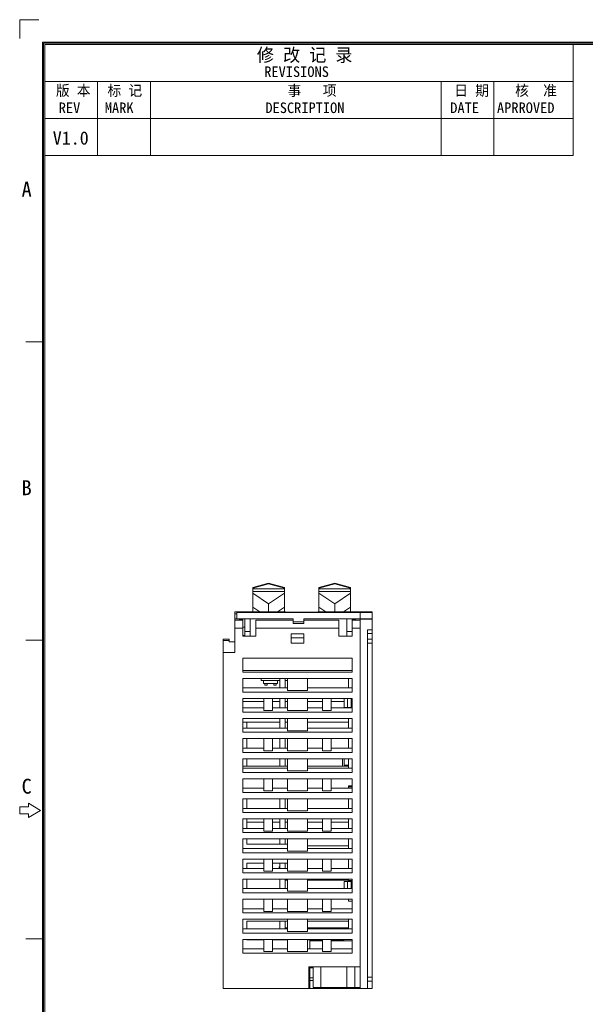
# Model space of a CAD drawing. Header units: inches. Extents: x 1106 to 1533, y 168 to 467.
# Tile 2 of 23: x 1106 to 1213, y 281 to 467. Entities that reach past the tile are written whole.
import ezdxf
from ezdxf.enums import TextEntityAlignment as Align

# ---------------------------------------------------------------- set-up
doc = ezdxf.new("R2010")
doc.units = ezdxf.units.IN
doc.header["$LTSCALE"] = 23.1
doc.header["$MEASUREMENT"] = 0
doc.layers.get('0').update_dxf_attribs({"lineweight": 18})
for name, color, linetype, lineweight in [('1_4_1_3', 7, 'Continuous', 18), ('1_6', 7, 'Continuous', 18), ('细实线层', 7, 'Continuous', 18)]:
    doc.layers.add(name, color=color, linetype=linetype, lineweight=lineweight)
doc.styles.add('鸿蒙CAD', font='txt')

# ---------------------------------------------------------------- blocks, each defined once
blk = doc.blocks.new('A3板框塑料')
at = {"layer": '细实线层'}
for p, q in [((1620.67, 621.94), (1620.67, 618.41)), ((1620.67, 621.94), (1624.21, 621.94)), ((1624.91, 326.84), (1624.91, 617.7)), ((1624.91, 617.7), (2043.47, 617.7)), ((1625.14, 327.06), (1625.14, 617.47)), ((1625.14, 617.47), (2043.24, 617.47)), ((1625.37, 327.29), (1625.37, 617.25)), ((1625.37, 617.25), (2043.01, 617.25)), ((1725.37, 596.25), (1725.37, 617.25)), ((1625.37, 610.25), (1725.37, 610.25)), ((1635.37, 596.25), (1635.37, 610.25)), ((1645.37, 596.25), (1645.37, 610.25)), ((1700.37, 596.25), (1700.37, 610.25)), ((1710.37, 596.25), (1710.37, 610.25)), ((1625.37, 603.25), (1725.37, 603.25)), ((1625.37, 596.25), (1725.37, 596.25)), ((1625.14, 560.97), (1621.75, 560.97)), ((1625.14, 504.47), (1621.75, 504.47)), ((1622.31, 473.63), (1622.31, 472.95)), ((1624.57, 472.27), (1622.31, 473.63)), ((1620.62, 472.95), (1620.62, 471.59)), ((1622.31, 472.95), (1620.62, 472.95)), ((1620.62, 471.59), (1622.31, 471.59)), ((1622.31, 470.91), (1624.57, 472.27)), ((1622.31, 471.59), (1622.31, 470.91)), ((1625.14, 447.97), (1621.75, 447.97))]:
    blk.add_line(p, q, dxfattribs=at)
at = {"layer": '细实线层', "style": '鸿蒙CAD'}
for s, height, p in [('REVISIONS', 2, (1666.89, 611.1)), ('REV', 2, (1628, 604.27)), ('MARK', 2, (1636.72, 604.27)), ('DESCRIPTION', 2, (1667.11, 604.27)), ('DATE', 2, (1702.1, 604.27)), ('APRROVED', 2, (1710.94, 604.28)), ('A', 2.82, (1620.97, 588.43)), ('B', 2.82, (1620.97, 531.93)), ('C', 2.82, (1620.97, 475.43))]:
    blk.add_text(s, height=height, dxfattribs=at).set_placement(p)
at = {"layer": '细实线层', "attachment_point": 7, "style": '鸿蒙CAD'}
for s, insert, char_height, width in [('修 改 记 录', (1665.5, 613.73), 2.5, 21.9821), ('版 本', (1627.47, 607.31), 2, 9.8795), ('标 记', (1637.23, 607.31), 2, 9.692), ('事   项', (1671.3, 607.31), 2, 14.2946), ('日 期', (1702.86, 607.31), 2, 8.6607), ('核  准', (1714.37, 607.32), 2, 11.9152)]:
    blk.add_mtext(s, dxfattribs=dict(at, insert=insert, char_height=char_height, width=width))
at = {"layer": '细实线层', "style": '鸿蒙CAD'}
for tag, p in [('V1.0', (1626.88, 598.3)), ('XXXN', (1933.47, 331.14)), ('XXXX', (1949.37, 331.32)), ('XXXX', (1966.38, 331.4)), ('XXXN', (1916.34, 330.82))]:
    blk.add_attdef(tag, p, '', height=2.5, dxfattribs=at)
for tag, height, p in [('XXXE', 2.5, (1935.45, 353.21)), ('XXXC', 2.5, (1968.48, 353.21)), ('XXXA', 2.5, (2019.23, 353.21)), ('XXXG', 2.5, (1892.96, 346.21)), ('XXXD', 2.5, (1968.48, 346.21)), ('XXXB', 2.5, (2019.23, 346.21)), ('XXXK', 2, (1909.22, 345.18)), ('mm', 2.5, (1935.45, 346.21)), ('XXXM', 2.5, (1896.34, 329.33))]:
    blk.add_attdef(tag, text='', height=height, dxfattribs=at).set_placement(p, align=Align.CENTER)
blk.add_attdef('XXXJ', text='', height=2.5, dxfattribs=at).set_placement((1898.52, 340.23), align=Align.MIDDLE_RIGHT)

msp = doc.modelspace()

# ---------------------------------------------------------------- linework, layer by layer
at = {"color": 7, "linetype": 'Continuous', "lineweight": 0}
for p, q in [((1146.33, 347.55), (1146.33, 355.25)), ((1155.93, 355.25), (1146.33, 355.25)), ((1146.73, 354.85), (1146.33, 354.85)), ((1146.73, 353.95), (1146.73, 355.17)), ((1146.73, 355.17), (1166.51, 355.17)), ((1146.73, 355.15), (1172.33, 355.15)), ((1155.93, 355.17), (1155.93, 355.25)), ((1158.02, 355.17), (1158.02, 355.15)), ((1158.04, 355.17), (1158.04, 355.15)), ((1158.08, 355.17), (1158.08, 355.15)), ((1158.19, 355.17), (1158.19, 355.15)), ((1158.51, 355.17), (1158.51, 355.15)), ((1158.76, 355.17), (1158.76, 355.15)), ((1158.8, 355.17), (1158.8, 355.15)), ((1158.89, 355.17), (1158.89, 355.15)), ((1158.92, 355.17), (1158.92, 355.15)), ((1159.15, 355.17), (1159.15, 355.15)), ((1159.37, 355.17), (1159.37, 355.15)), ((1159.65, 355.17), (1159.65, 355.15)), ((1159.97, 355.17), (1159.97, 355.15)), ((1160.2, 355.17), (1160.2, 355.15)), ((1160.27, 355.17), (1160.27, 355.15)), ((1160.48, 355.17), (1160.48, 355.15)), ((1160.54, 355.17), (1160.54, 355.15)), ((1160.67, 355.17), (1160.67, 355.15)), ((1160.91, 355.17), (1160.91, 355.15)), ((1160.93, 355.17), (1160.93, 355.15)), ((1161.16, 355.17), (1161.16, 355.15)), ((1161.18, 355.17), (1161.18, 355.15)), ((1161.22, 355.17), (1161.22, 355.15)), ((1161.33, 355.17), (1161.33, 355.15)), ((1161.64, 355.17), (1161.64, 355.15)), ((1161.9, 355.17), (1161.9, 355.15)), ((1161.94, 355.17), (1161.94, 355.15)), ((1172.33, 355.25), (1162.03, 355.25)), ((1162.03, 355.25), (1162.03, 355.17)), ((1162.03, 355.17), (1162.03, 355.15)), ((1162.05, 355.17), (1162.05, 355.15)), ((1162.32, 355.17), (1162.32, 355.15)), ((1162.4, 355.17), (1162.4, 355.15)), ((1162.55, 355.17), (1162.55, 355.15)), ((1162.84, 355.17), (1162.84, 355.15)), ((1163.07, 355.17), (1163.07, 355.15)), ((1163.11, 355.17), (1163.11, 355.15)), ((1163.45, 355.17), (1163.45, 355.15)), ((1163.67, 355.17), (1163.67, 355.15)), ((1163.95, 355.17), (1163.95, 355.15)), ((1164.27, 355.17), (1164.27, 355.15)), ((1164.5, 355.17), (1164.5, 355.15)), ((1164.57, 355.17), (1164.57, 355.15)), ((1164.88, 355.17), (1164.88, 355.15)), ((1165.15, 355.17), (1165.15, 355.15)), ((1165.17, 355.17), (1165.17, 355.15)), ((1165.32, 355.17), (1165.32, 355.15)), ((1165.54, 355.17), (1165.54, 355.15)), ((1165.59, 355.17), (1165.59, 355.15)), ((1165.63, 355.17), (1165.63, 355.15)), ((1165.68, 355.17), (1165.68, 355.15)), ((1165.76, 355.17), (1165.76, 355.15)), ((1166.01, 355.17), (1166.01, 355.15)), ((1166.06, 355.17), (1166.06, 355.15)), ((1166.11, 355.17), (1166.11, 355.15)), ((1166.4, 355.17), (1166.4, 355.15)), ((1166.4, 355.16), (1166.44, 355.16)), ((1166.44, 355.17), (1166.44, 355.15)), ((1166.51, 355.15), (1166.51, 355.17)), ((1166.53, 355.17), (1170.33, 355.17)), ((1166.53, 355.17), (1166.53, 355.15)), ((1166.63, 355.17), (1166.63, 355.15)), ((1166.69, 355.17), (1166.69, 355.15)), ((1166.82, 355.17), (1166.82, 355.15)), ((1167.06, 355.17), (1167.06, 355.15)), ((1167.08, 355.17), (1167.08, 355.15)), ((1167.13, 355.17), (1167.13, 355.15)), ((1167.24, 355.17), (1167.24, 355.15)), ((1167.44, 355.17), (1167.44, 355.15)), ((1167.46, 355.17), (1167.46, 355.15)), ((1167.56, 355.17), (1167.56, 355.15)), ((1167.74, 355.17), (1167.74, 355.15)), ((1168.1, 355.17), (1168.1, 355.15)), ((1168.29, 355.17), (1168.29, 355.15)), ((1168.35, 355.17), (1168.35, 355.15)), ((1168.4, 355.15), (1168.4, 355.17)), ((1168.42, 355.15), (1168.42, 355.17)), ((1168.44, 355.17), (1168.44, 355.15)), ((1168.77, 355.17), (1168.77, 355.15)), ((1168.83, 355.17), (1168.83, 355.25)), ((1169.07, 355.17), (1169.07, 355.15)), ((1169.53, 355.17), (1169.53, 355.15)), ((1169.69, 355.15), (1169.69, 355.17)), ((1170.03, 353.95), (1170.03, 355.15)), ((1170.33, 355.17), (1170.33, 355.15)), ((1170.45, 355.17), (1171.21, 355.17)), ((1170.45, 355.17), (1170.45, 355.15)), ((1170.58, 355.17), (1170.58, 355.15)), ((1170.86, 355.17), (1170.86, 355.15)), ((1171.06, 355.17), (1171.06, 355.15)), ((1171.18, 355.17), (1171.18, 355.15)), ((1171.21, 355.17), (1171.21, 355.15)), ((1172.33, 351.86), (1172.33, 355.25)), ((1146.33, 353.95), (1157.38, 353.95)), ((1146.33, 353.65), (1147.83, 353.65)), ((1147.23, 353.65), (1147.2, 353.81)), ((1147.2, 353.81), (1147.83, 353.81)), ((1147.83, 350.65), (1147.83, 353.95)), ((1148.23, 352.35), (1147.83, 352.35)), ((1148.23, 353.95), (1148.23, 350.65)), ((1149.23, 350.65), (1149.23, 353.95)), ((1150.33, 350.65), (1150.33, 353.67)), ((1157.38, 353.67), (1150.33, 353.67)), ((1150.33, 353.65), (1157.38, 353.65)), ((1157.38, 353.95), (1157.38, 353.05)), ((1157.38, 353.35), (1159.38, 353.35)), ((1159.38, 353.05), (1157.38, 353.05)), ((1159.38, 353.05), (1159.38, 353.95)), ((1172.33, 353.95), (1159.38, 353.95)), ((1166.03, 353.67), (1159.38, 353.67)), ((1159.38, 353.65), (1166.03, 353.65)), ((1166.03, 350.65), (1166.03, 353.67)), ((1167.53, 353.95), (1167.53, 350.65)), ((1168.53, 350.65), (1168.53, 353.95)), ((1168.53, 353.81), (1169.17, 353.81)), ((1168.53, 353.65), (1170.03, 353.65)), ((1169.13, 353.65), (1169.17, 353.81)), ((1172.33, 353.87), (1170.03, 353.87)), ((1170.03, 283.95), (1170.03, 353.87)), ((1147.83, 352.15), (1146.33, 352.15)), ((1148.23, 350.75), (1147.83, 350.75)), ((1150.33, 350.65), (1147.83, 350.65)), ((1148.23, 351.55), (1149.23, 351.55)), ((1150.33, 352.15), (1166.03, 352.15)), ((1156.98, 349.3), (1156.98, 351.1)), ((1156.98, 351.1), (1159.38, 351.1)), ((1159.38, 351.1), (1159.38, 349.3)), ((1168.53, 350.65), (1166.03, 350.65)), ((1167.53, 351.55), (1168.53, 351.55)), ((1170.03, 352.15), (1168.53, 352.15)), ((1171.43, 351.87), (1171.43, 283.95)), ((1172.33, 351.86), (1171.43, 351.86)), ((1172.33, 351.16), (1171.43, 351.16)), ((1172.33, 283.95), (1172.33, 351.86)), ((1144.13, 350.05), (1144.13, 283.95)), ((1144.13, 350.05), (1145.23, 350.05)), ((1145.23, 349.82), (1144.13, 349.82)), ((1145.23, 349.55), (1145.23, 350.05)), ((1146.33, 349.55), (1145.23, 349.55)), ((1156.98, 350.3), (1159.38, 350.3)), ((1156.98, 349.3), (1159.38, 349.3)), ((1171.43, 350.05), (1172.33, 350.05)), ((1172.33, 349.34), (1171.43, 349.34)), ((1144.13, 347.55), (1146.33, 347.55)), ((1147.83, 343.82), (1147.83, 346.45)), ((1168.53, 346.45), (1147.83, 346.45)), ((1168.53, 346.45), (1168.53, 343.82)), ((1168.53, 344.12), (1147.83, 344.12)), ((1168.53, 343.82), (1147.83, 343.82)), ((1147.83, 342.65), (1168.53, 342.65)), ((1147.83, 340.05), (1147.83, 342.65)), ((1151.33, 342.65), (1151.33, 342.28)), ((1154.83, 342.28), (1151.33, 342.28)), ((1151.73, 341.68), (1151.73, 342.28)), ((1151.73, 341.68), (1154.43, 341.68)), ((1151.98, 341.68), (1151.98, 341.38)), ((1151.98, 341.38), (1152.48, 341.38)), ((1152.48, 341.68), (1152.48, 341.38)), ((1153.68, 341.68), (1153.68, 341.38)), ((1153.68, 341.38), (1154.18, 341.38)), ((1154.18, 341.68), (1154.18, 341.38)), ((1154.43, 341.68), (1154.43, 342.28)), ((1154.83, 340.85), (1154.83, 342.65)), ((1155.83, 340.85), (1155.83, 342.65)), ((1155.83, 342.28), (1156.28, 342.28)), ((1156.28, 342.65), (1156.28, 340.35)), ((1160.08, 340.35), (1160.08, 342.65)), ((1167.83, 340.85), (1167.83, 342.65)), ((1168.53, 342.65), (1168.53, 340.05)), ((1147.83, 340.85), (1156.28, 340.85)), ((1168.53, 340.05), (1147.83, 340.05)), ((1156.28, 340.35), (1160.08, 340.35)), ((1160.08, 340.85), (1168.53, 340.85)), ((1147.83, 338.85), (1168.53, 338.85)), ((1147.83, 336.25), (1147.83, 338.85)), ((1147.83, 338.26), (1151.83, 338.26)), ((1151.83, 336.55), (1151.83, 338.85)), ((1153.43, 338.85), (1153.43, 336.55)), ((1153.43, 338.26), (1154.83, 338.26)), ((1154.83, 337.05), (1154.83, 338.85)), ((1155.83, 337.05), (1155.83, 338.85)), ((1155.83, 338.26), (1156.28, 338.26)), ((1156.28, 338.85), (1156.28, 336.55)), ((1160.08, 336.55), (1160.08, 338.85)), ((1160.08, 338.26), (1162.93, 338.26)), ((1162.93, 338.85), (1162.93, 336.55)), ((1164.53, 336.55), (1164.53, 338.85)), ((1164.53, 338.26), (1167.03, 338.26)), ((1167.03, 337.15), (1167.03, 338.85)), ((1167.63, 337.15), (1167.63, 338.85)), ((1168.33, 337.15), (1168.33, 338.85)), ((1168.53, 338.85), (1168.53, 336.25)), ((1147.83, 337.05), (1151.83, 337.05)), ((1168.53, 336.25), (1147.83, 336.25)), ((1151.83, 336.55), (1153.43, 336.55)), ((1153.43, 337.05), (1156.28, 337.05)), ((1156.28, 336.55), (1160.08, 336.55)), ((1160.08, 337.05), (1162.93, 337.05)), ((1162.93, 336.55), (1164.53, 336.55)), ((1164.53, 337.05), (1168.53, 337.05)), ((1167.03, 337.15), (1168.53, 337.15)), ((1167.83, 337.15), (1167.83, 337.05)), ((1147.83, 335.05), (1168.53, 335.05)), ((1147.83, 332.45), (1147.83, 335.05)), ((1147.83, 334.35), (1148.63, 334.35)), ((1154.83, 334.35), (1148.63, 334.35)), ((1148.63, 334.35), (1148.63, 333.25)), ((1154.83, 333.25), (1154.83, 335.05)), ((1155.83, 333.25), (1155.83, 335.05)), ((1156.28, 334.35), (1155.83, 334.35)), ((1156.28, 335.05), (1156.28, 332.75)), ((1160.08, 332.75), (1160.08, 335.05)), ((1167.83, 334.35), (1160.08, 334.35)), ((1167.83, 333.25), (1167.83, 335.05)), ((1168.53, 335.05), (1168.53, 332.45)), ((1147.83, 333.25), (1156.28, 333.25)), ((1168.53, 332.45), (1147.83, 332.45)), ((1156.28, 332.75), (1160.08, 332.75)), ((1160.08, 333.25), (1168.53, 333.25)), ((1147.83, 331.25), (1168.53, 331.25)), ((1147.83, 328.65), (1147.83, 331.25)), ((1148.63, 331.25), (1148.63, 329.45)), ((1151.83, 331.25), (1151.83, 328.95)), ((1153.43, 328.95), (1153.43, 331.25)), ((1154.83, 329.45), (1154.83, 331.25)), ((1155.83, 329.45), (1155.83, 331.25)), ((1156.28, 331.25), (1156.28, 328.95)), ((1160.08, 328.95), (1160.08, 331.25)), ((1162.93, 331.25), (1162.93, 328.95)), ((1164.53, 328.95), (1164.53, 331.25)), ((1167.83, 329.45), (1167.83, 331.25)), ((1168.53, 331.25), (1168.53, 328.65)), ((1147.83, 329.45), (1151.83, 329.45)), ((1168.53, 328.65), (1147.83, 328.65)), ((1151.83, 328.95), (1153.43, 328.95)), ((1153.43, 329.45), (1156.28, 329.45)), ((1156.28, 328.95), (1160.08, 328.95)), ((1160.08, 329.45), (1162.93, 329.45)), ((1162.93, 328.95), (1164.53, 328.95)), ((1164.53, 329.45), (1168.53, 329.45)), ((1147.83, 327.45), (1168.53, 327.45)), ((1147.83, 324.85), (1147.83, 327.45)), ((1148.63, 327.45), (1148.63, 326.05)), ((1154.83, 326.05), (1154.83, 327.45)), ((1155.83, 326.05), (1155.83, 327.45)), ((1156.28, 327.45), (1156.28, 325.15)), ((1160.08, 325.15), (1160.08, 327.45)), ((1166.73, 326.05), (1166.73, 327.45)), ((1167.03, 327.45), (1167.03, 326.25)), ((1167.83, 326.25), (1167.03, 326.25)), ((1167.83, 325.65), (1167.83, 327.45)), ((1168.53, 327.45), (1168.53, 324.85)), ((1147.83, 326.05), (1156.28, 326.05)), ((1147.83, 325.65), (1156.28, 325.65)), ((1168.53, 324.85), (1147.83, 324.85)), ((1156.28, 325.15), (1160.08, 325.15)), ((1160.08, 326.05), (1167.83, 326.05)), ((1160.08, 325.65), (1168.53, 325.65)), ((1147.83, 323.65), (1168.53, 323.65)), ((1147.83, 321.05), (1147.83, 323.65)), ((1151.83, 323.65), (1151.83, 321.35)), ((1153.43, 321.35), (1153.43, 323.65)), ((1156.28, 323.65), (1156.28, 321.35)), ((1160.08, 321.35), (1160.08, 323.65)), ((1162.93, 323.65), (1162.93, 321.35)), ((1164.53, 321.35), (1164.53, 323.65)), ((1168.53, 323.65), (1168.53, 321.05)), ((1147.83, 321.85), (1151.83, 321.85)), ((1168.53, 321.05), (1147.83, 321.05)), ((1151.83, 321.35), (1153.43, 321.35)), ((1153.43, 321.85), (1156.28, 321.85)), ((1156.28, 321.35), (1160.08, 321.35)), ((1160.08, 321.85), (1162.93, 321.85)), ((1162.93, 321.35), (1164.53, 321.35)), ((1164.53, 321.85), (1168.53, 321.85)), ((1167.83, 322.3), (1168.53, 322.3)), ((1167.83, 322.3), (1167.83, 321.85)), ((1167.83, 322.1), (1168.53, 322.1)), ((1147.83, 319.85), (1168.53, 319.85)), ((1147.83, 317.25), (1147.83, 319.85)), ((1148.63, 319.85), (1148.63, 318.05)), ((1154.83, 318.05), (1154.83, 319.85)), ((1155.83, 318.05), (1155.83, 319.85)), ((1156.28, 319.85), (1156.28, 317.55)), ((1160.08, 317.55), (1160.08, 319.85)), ((1167.83, 318.05), (1167.83, 319.85)), ((1168.53, 319.85), (1168.53, 317.25)), ((1147.83, 318.05), (1156.28, 318.05)), ((1168.53, 317.25), (1147.83, 317.25)), ((1156.28, 317.55), (1160.08, 317.55)), ((1160.08, 318.05), (1168.53, 318.05)), ((1147.83, 316.05), (1168.53, 316.05)), ((1147.83, 313.45), (1147.83, 316.05)), ((1148.63, 316.05), (1148.63, 314.25)), ((1148.63, 315.45), (1151.83, 315.45)), ((1151.83, 316.05), (1151.83, 313.75)), ((1153.43, 313.75), (1153.43, 316.05)), ((1154.83, 315.45), (1153.43, 315.45)), ((1154.83, 314.25), (1154.83, 316.05)), ((1155.83, 314.25), (1155.83, 316.05)), ((1156.28, 315.45), (1155.83, 315.45)), ((1156.28, 316.05), (1156.28, 313.75)), ((1160.08, 313.75), (1160.08, 316.05)), ((1162.93, 315.45), (1160.08, 315.45)), ((1162.93, 316.05), (1162.93, 313.75)), ((1164.53, 313.75), (1164.53, 316.05)), ((1167.83, 315.45), (1164.53, 315.45)), ((1167.83, 314.25), (1167.83, 316.05)), ((1168.53, 316.05), (1168.53, 313.45)), ((1147.83, 314.25), (1151.83, 314.25)), ((1168.53, 313.45), (1147.83, 313.45)), ((1151.83, 313.75), (1153.43, 313.75)), ((1153.43, 314.25), (1156.28, 314.25)), ((1156.28, 313.75), (1160.08, 313.75)), ((1160.08, 314.25), (1162.93, 314.25)), ((1162.93, 313.75), (1164.53, 313.75)), ((1164.53, 314.25), (1168.53, 314.25)), ((1147.83, 312.25), (1168.53, 312.25)), ((1147.83, 309.65), (1147.83, 312.25)), ((1148.63, 312.25), (1148.63, 311.25)), ((1154.83, 311.25), (1154.83, 312.25)), ((1155.83, 311.25), (1155.83, 312.25)), ((1156.28, 312.25), (1156.28, 309.95)), ((1160.08, 309.95), (1160.08, 312.25)), ((1167.83, 310.45), (1167.83, 312.25)), ((1168.53, 312.25), (1168.53, 309.65)), ((1147.83, 310.45), (1156.28, 310.45)), ((1168.53, 309.65), (1147.83, 309.65)), ((1156.28, 311.25), (1148.63, 311.25)), ((1156.28, 309.95), (1160.08, 309.95)), ((1167.83, 310.95), (1160.08, 310.95)), ((1160.08, 310.45), (1168.53, 310.45)), ((1147.83, 308.45), (1168.53, 308.45)), ((1147.83, 305.85), (1147.83, 308.45)), ((1148.63, 307.65), (1151.83, 307.65)), ((1148.63, 307.65), (1148.63, 306.65)), ((1151.83, 308.45), (1151.83, 306.15)), ((1153.43, 306.15), (1153.43, 308.45)), ((1153.43, 307.65), (1156.28, 307.65)), ((1154.83, 306.65), (1154.83, 307.65)), ((1155.83, 306.65), (1155.83, 307.65)), ((1156.28, 308.45), (1156.28, 306.15)), ((1160.08, 306.15), (1160.08, 308.45)), ((1162.93, 308.45), (1162.93, 306.15)), ((1164.53, 306.15), (1164.53, 308.45)), ((1167.83, 306.65), (1167.83, 308.45)), ((1168.53, 308.45), (1168.53, 305.85)), ((1147.83, 306.65), (1151.83, 306.65)), ((1168.53, 305.85), (1147.83, 305.85)), ((1151.83, 306.15), (1153.43, 306.15)), ((1153.43, 306.65), (1156.28, 306.65)), ((1156.28, 306.15), (1160.08, 306.15)), ((1160.08, 306.65), (1162.93, 306.65)), ((1162.93, 306.15), (1164.53, 306.15)), ((1164.53, 306.65), (1168.53, 306.65)), ((1147.83, 304.65), (1168.53, 304.65)), ((1147.83, 302.05), (1147.83, 304.65)), ((1148.63, 304.65), (1148.63, 302.85)), ((1154.83, 302.85), (1154.83, 304.65)), ((1155.83, 302.85), (1155.83, 304.65)), ((1155.83, 304.45), (1156.28, 304.45)), ((1156.28, 304.65), (1156.28, 302.35)), ((1160.08, 302.35), (1160.08, 304.65)), ((1167.83, 304.45), (1160.08, 304.45)), ((1167.03, 304.2), (1168.53, 304.2)), ((1167.03, 302.85), (1167.03, 304.2)), ((1167.63, 302.85), (1167.63, 304.2)), ((1167.83, 304.2), (1167.83, 304.65)), ((1168.53, 304.4), (1167.83, 304.4)), ((1168.33, 302.85), (1168.33, 304.2)), ((1168.53, 304.65), (1168.53, 302.05)), ((1147.83, 302.85), (1156.28, 302.85)), ((1168.53, 302.05), (1147.83, 302.05)), ((1156.28, 302.35), (1160.08, 302.35)), ((1160.08, 302.85), (1168.53, 302.85)), ((1147.83, 300.85), (1168.53, 300.85)), ((1147.83, 298.25), (1147.83, 300.85)), ((1151.83, 300.85), (1151.83, 298.55)), ((1153.43, 298.55), (1153.43, 300.85)), ((1156.28, 300.85), (1156.28, 298.55)), ((1160.08, 298.55), (1160.08, 300.85)), ((1162.93, 300.85), (1162.93, 298.55)), ((1164.53, 298.55), (1164.53, 300.85)), ((1167.83, 300.85), (1167.83, 300.45)), ((1167.83, 300.45), (1168.53, 300.45)), ((1168.53, 300.85), (1168.53, 298.25)), ((1147.83, 299.05), (1151.83, 299.05)), ((1168.53, 298.25), (1147.83, 298.25)), ((1151.83, 298.55), (1153.43, 298.55)), ((1153.43, 299.05), (1156.28, 299.05)), ((1156.28, 298.55), (1160.08, 298.55)), ((1160.08, 299.05), (1162.93, 299.05)), ((1162.93, 298.55), (1164.53, 298.55)), ((1164.53, 299.05), (1168.53, 299.05)), ((1147.83, 297.05), (1168.53, 297.05)), ((1147.83, 294.45), (1147.83, 297.05)), ((1148.63, 296.7), (1156.28, 296.7)), ((1148.63, 296.7), (1148.63, 295.25)), ((1154.83, 295.25), (1154.83, 296.7)), ((1155.83, 295.25), (1155.83, 296.7)), ((1156.28, 297.05), (1156.28, 294.75)), ((1160.08, 294.75), (1160.08, 297.05)), ((1160.08, 296.7), (1167.83, 296.7)), ((1167.83, 295.25), (1167.83, 297.05)), ((1168.53, 297.05), (1168.53, 294.45)), ((1147.83, 295.25), (1156.28, 295.25)), ((1155.83, 295.45), (1156.28, 295.45)), ((1156.28, 294.75), (1160.08, 294.75)), ((1167.83, 295.45), (1160.08, 295.45)), ((1160.08, 295.25), (1168.53, 295.25)), ((1168.53, 294.45), (1147.83, 294.45)), ((1147.83, 293.25), (1168.53, 293.25)), ((1147.83, 290.65), (1147.83, 293.25)), ((1148.63, 293.25), (1148.63, 293.15)), ((1148.63, 293.15), (1151.83, 293.15)), ((1151.83, 293.25), (1151.83, 290.95)), ((1153.43, 290.95), (1153.43, 293.25)), ((1153.43, 293.15), (1156.28, 293.15)), ((1156.28, 293.25), (1156.28, 290.95)), ((1160.08, 290.95), (1160.08, 293.25)), ((1160.08, 293.15), (1162.93, 293.15)), ((1160.53, 293.15), (1160.53, 291.45)), ((1160.53, 292.95), (1162.93, 292.95)), ((1162.93, 293.25), (1162.93, 290.95)), ((1164.53, 290.95), (1164.53, 293.25)), ((1166.94, 293.15), (1164.53, 293.15)), ((1164.53, 292.95), (1168.53, 292.95)), ((1165.73, 292.95), (1165.73, 293.15)), ((1165.84, 293.15), (1165.84, 292.95)), ((1166.23, 292.95), (1166.23, 293.15)), ((1166.94, 293.15), (1166.94, 292.95)), ((1168.53, 293.25), (1168.53, 290.65)), ((1147.83, 291.45), (1151.83, 291.45)), ((1151.83, 290.95), (1153.43, 290.95)), ((1153.43, 291.45), (1156.28, 291.45)), ((1156.28, 290.95), (1160.08, 290.95)), ((1160.08, 291.45), (1162.93, 291.45)), ((1162.93, 290.95), (1164.53, 290.95)), ((1164.53, 291.45), (1168.53, 291.45)), ((1168.53, 290.65), (1147.83, 290.65)), ((1170.03, 288.05), (1160.33, 288.05)), ((1160.33, 283.95), (1160.33, 288.05)), ((1160.53, 288.05), (1160.53, 283.95)), ((1161.13, 287.85), (1160.53, 287.85)), ((1161.03, 287.85), (1161.03, 288.05)), ((1161.13, 288.05), (1161.13, 284.15)), ((1162.63, 284.15), (1162.63, 288.05)), ((1167.53, 288.05), (1167.53, 284.15)), ((1169.03, 284.15), (1169.03, 288.05)), ((1160.53, 285.95), (1161.13, 285.95)), ((1161.13, 285.45), (1160.53, 285.45)), ((1171.43, 286.06), (1172.33, 286.06)), ((1172.33, 285.36), (1171.43, 285.36)), ((1144.13, 283.95), (1171.43, 283.95)), ((1161.13, 284.15), (1170.03, 284.15)), ((1162.53, 283.95), (1162.53, 284.15)), ((1163.98, 284.15), (1163.98, 283.95)), ((1167.68, 284.15), (1167.68, 283.95)), ((1168.83, 284.15), (1168.83, 283.95)), ((1169.13, 283.95), (1169.13, 284.15)), ((1172.33, 283.95), (1171.43, 283.95))]:
    msp.add_line(p, q, dxfattribs=at)
at = {"layer": '1_4_1_3', "color": 7, "linetype": 'Continuous', "lineweight": 0}
for p in [(1154.83, 306.98), (1154.73, 306.65)]:
    msp.add_line(p, (1154.73, 306.98), dxfattribs=at)
at = {"layer": '1_6', "color": 7, "linetype": 'Continuous', "lineweight": 0}
for p, q in [((1149.73, 359.88), (1152.73, 360.67)), ((1149.73, 359.74), (1152.73, 360.54)), ((1149.73, 355.25), (1149.73, 359.88)), ((1152.73, 360.67), (1152.73, 360.54)), ((1152.73, 360.67), (1155.73, 359.88)), ((1152.73, 360.54), (1155.73, 359.74)), ((1155.73, 355.25), (1155.73, 359.88)), ((1162.23, 359.88), (1165.23, 360.67)), ((1162.23, 359.74), (1165.23, 360.54)), ((1162.23, 355.25), (1162.23, 359.88)), ((1165.23, 360.67), (1165.23, 360.54)), ((1165.23, 360.67), (1168.23, 359.88)), ((1165.23, 360.54), (1168.23, 359.74)), ((1168.23, 355.25), (1168.23, 359.88)), ((1149.73, 359.6), (1155.73, 359.6)), ((1155.73, 359.1), (1149.73, 359.1)), ((1152.73, 356.77), (1149.73, 358.8)), ((1155.73, 358.8), (1152.73, 356.77)), ((1162.23, 359.6), (1168.23, 359.6)), ((1168.23, 359.1), (1162.23, 359.1)), ((1165.23, 356.77), (1162.23, 358.8)), ((1168.23, 358.8), (1165.23, 356.77)), ((1149.73, 356.16), (1151.07, 355.25)), ((1152.73, 355.25), (1152.73, 356.77)), ((1155.73, 356.16), (1154.39, 355.25)), ((1162.23, 356.16), (1163.57, 355.25)), ((1165.23, 355.25), (1165.23, 356.77)), ((1168.23, 356.16), (1166.89, 355.25))]:
    msp.add_line(p, q, dxfattribs=at)

# ---------------------------------------------------------------- block references
ref = msp.add_blockref('A3板框塑料', (-515, -154.6))
ref.add_attrib('V1.0', 'V1.0', (1111.87, 443.7), dxfattribs={"layer": '细实线层', "height": 2.5, "style": '鸿蒙CAD'})

doc.saveas('drawing.dxf')
